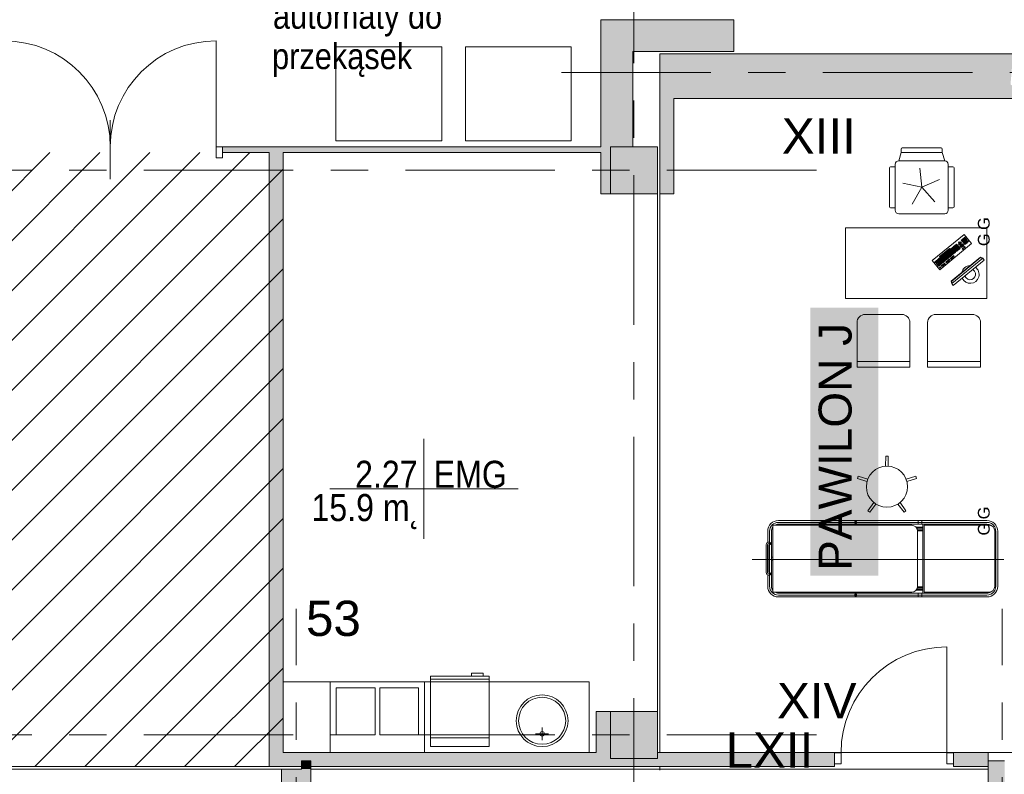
# Model space of a CAD drawing. Header units: centimetres. Extents: x -2574 to 3083, y -1 to 3760.
# Tile 31 of 58: x 665 to 1502, y 375 to 1016. Entities that reach past the tile are written whole.
import ezdxf

# ---------------------------------------------------------------- set-up
doc = ezdxf.new("R2010")
doc.units = ezdxf.units.CM
doc.linetypes.add('Oś', pattern=[222.25, 127, -31.75, 31.75, -31.75])
for name, color, linetype, lineweight in [('A-ANNO-NOTE', 131, 'Continuous', 13), ('A-AREA', 32, 'Continuous', 13), ('A-AREA-IDEN', 2, 'Continuous', 13), ('A-DETL-GENF', 92, 'Continuous', 9), ('A-DETL-MEDM', 33, 'Continuous', 13), ('A-DOOR', 31, 'Continuous', 13), ('A-FLOR', 192, 'Continuous', 13), ('A-WALL', 113, 'Continuous', 13), ('G-ANNO-TEXT', 231, 'Continuous', 13), ('I-FURN', 30, 'Continuous', 9), ('P-SANR-FIXT', 6, 'Continuous', 13), ('Q-SPCQ', 91, 'Continuous', 9), ('S-GRID', 1, 'Continuous', 13), ('S-GRID-IDEN', 1, 'Continuous', 13)]:
    doc.layers.add(name, color=color, linetype=linetype, lineweight=lineweight)
doc.layers.add('A-WALL-PATT', color=111, linetype='Continuous', lineweight=13, plot=False)
doc.layers.add('S-COLS', color=52, linetype='Continuous', lineweight=13, plot=False)
doc.styles.add('Arial_1', font='arial.ttf', dxfattribs={"height": 10})
doc.styles.add('Arial_4', font='arial.ttf', dxfattribs={"height": 30})
doc.styles.add('Arial_5', font='arial.ttf', dxfattribs={"width": 0.85, "height": 22})
doc.styles.add('Arial_7', font='arial.ttf', dxfattribs={"width": 0.85, "height": 23})
doc.styles.add('Arial_8', font='arial.ttf', dxfattribs={"height": 28})

msp = doc.modelspace()

# ---------------------------------------------------------------- hatches: boundary and pattern name
at = {"layer": 'A-WALL-PATT', "lineweight": 9}
for points in [[(904.88, 379.33), (912.88, 379.33), (912.88, 386.33), (904.88, 386.33)], [(912.38, 311.83), (912.88, 311.83), (912.88, 379.33), (887.88, 379.33), (887.88, 311.83), (902.83, 311.83)]]:
    msp.add_hatch(color=251, dxfattribs=at).paths.add_polyline_path(points, flags=0)
at = {"layer": 'S-COLS', "lineweight": 9}
msp.add_hatch(color=251, dxfattribs=at).paths.add_polyline_path([(1167.38, 388.33), (1207.38, 388.33), (1207.38, 428.33), (1167.38, 428.33), (1167.38, 396.42)], flags=0)

# ---------------------------------------------------------------- linework, layer by layer
at = {"layer": 'A-AREA', "color": 251, "lineweight": 9}
for p, q in [((1209.38, 868.33), (1209.38, 393.33)), ((1357.88, 393.33), (1458.88, 393.33)), ((1488.38, 393.33), (1511.38, 393.33)), ((1209.38, 381.33), (1209.38, 378.33))]:
    msp.add_line(p, q, dxfattribs=at)
at = {"layer": 'A-AREA-IDEN', "color": 251, "lineweight": 9}
for p, q in [((1008.93, 659.98), (1008.93, 617.48)), ((1018.69, 617.48), (928.93, 617.48)), ((928.93, 617.48), (1088.93, 617.48)), ((1008.93, 617.48), (1008.93, 574.98))]:
    msp.add_line(p, q, dxfattribs=at)
at = {"layer": 'A-DETL-GENF', "color": 251, "lineweight": 9}
for p, q in [((837.88, 908.33), (832.38, 908.33)), ((832.38, 908.33), (832.38, 903.33)), ((837.88, 903.33), (837.88, 908.33)), ((832.38, 903.33), (832.38, 898.78)), ((832.38, 898.78), (837.88, 898.78)), ((837.88, 898.78), (837.88, 903.33)), ((1357.88, 393.18), (1357.88, 383.63)), ((1363.38, 393.18), (1357.88, 393.18)), ((1363.38, 383.63), (1363.38, 393.18)), ((1458.88, 393.18), (1453.38, 393.18)), ((1453.38, 393.18), (1453.38, 383.63)), ((1458.88, 383.63), (1458.88, 393.18)), ((1357.88, 383.63), (1363.38, 383.63)), ((1453.38, 383.63), (1458.88, 383.63))]:
    msp.add_line(p, q, dxfattribs=at)
at = {"layer": 'A-DETL-GENF', "color": 251, "linetype": 'Continuous', "lineweight": 9}
for p, q in [((607.38, 819.51), (691.19, 903.33)), ((607.38, 777.08), (733.62, 903.33)), ((607.38, 734.66), (776.05, 903.33)), ((607.38, 692.23), (818.47, 903.33)), ((607.38, 649.8), (860.9, 903.33)), ((381.33, 381.33), (889.38, 889.38)), ((423.75, 381.33), (889.38, 846.95)), ((466.18, 381.33), (889.38, 804.52)), ((508.6, 381.33), (889.38, 762.1)), ((551.03, 381.33), (889.38, 719.67)), ((593.46, 381.33), (889.38, 677.24)), ((635.88, 381.33), (889.38, 634.82)), ((678.31, 381.33), (889.38, 592.39)), ((720.74, 381.33), (889.38, 549.97)), ((763.16, 381.33), (889.38, 507.54)), ((805.59, 381.33), (889.38, 465.11)), ((848.02, 381.33), (889.38, 422.69))]:
    msp.add_line(p, q, dxfattribs=at)
at = {"layer": 'A-DETL-MEDM', "color": 251, "lineweight": 9}
for p, q in [((832.38, 903.33), (832.38, 908.33)), ((832.38, 908.33), (837.88, 908.33)), ((837.88, 908.33), (837.88, 903.33)), ((832.38, 898.78), (832.38, 903.33)), ((837.88, 898.78), (832.38, 898.78)), ((837.88, 903.33), (837.88, 898.78)), ((1363.38, 393.18), (1357.88, 393.18)), ((1357.88, 393.18), (1357.88, 383.63)), ((1363.38, 383.63), (1363.38, 393.18)), ((1453.38, 383.63), (1453.38, 393.18)), ((1453.38, 393.18), (1458.88, 393.18)), ((1458.88, 393.18), (1458.88, 383.63)), ((1357.88, 383.63), (1363.38, 383.63)), ((1458.88, 383.63), (1453.38, 383.63))]:
    msp.add_line(p, q, dxfattribs=at)
at = {"layer": 'A-DOOR', "color": 251, "lineweight": 9}
for p, q in [((832.38, 908.33), (832.38, 998.33)), ((742.38, 930.83), (742.38, 903.33)), ((742.38, 903.33), (742.38, 880.83)), ((1453.38, 393.18), (1453.38, 483.18))]:
    msp.add_line(p, q, dxfattribs=at)
for centre, start, end in [((652.38, 908.33), 0, 90), ((832.38, 908.33), 90, 180), ((1453.38, 393.18), 90, 180)]:
    msp.add_arc(centre, 90, start, end, dxfattribs=at)
at = {"layer": 'A-FLOR', "color": 251, "lineweight": 9}
for p, q in [((1207.38, 428.33), (1207.38, 868.33)), ((-1183.12, 381.33), (877.38, 381.33)), ((887.88, 379.33), (238.38, 379.33)), ((1488.38, 379.33), (912.88, 379.33))]:
    msp.add_line(p, q, dxfattribs=at)
at = {"layer": 'A-WALL', "color": 251, "lineweight": 9}
for p, q in [((1159.38, 1016.33), (1159.38, 908.33)), ((1272.38, 1016.33), (1159.38, 1016.33)), ((1272.38, 989.33), (1272.38, 1016.33)), ((1186.38, 908.33), (1186.38, 989.33)), ((1186.38, 989.33), (1272.38, 989.33)), ((1509.61, 987.33), (1209.38, 987.33)), ((1209.38, 987.33), (1209.38, 949.33)), ((1209.38, 949.33), (1209.38, 868.33)), ((1221.38, 949.33), (1511.38, 949.33)), ((1221.38, 868.33), (1221.38, 949.33)), ((1159.38, 908.33), (837.88, 908.33)), ((837.88, 903.33), (877.38, 903.33)), ((877.38, 903.33), (877.38, 381.33)), ((889.38, 393.33), (889.38, 903.33)), ((889.38, 903.33), (1159.38, 903.33)), ((1159.38, 903.33), (1159.38, 868.33)), ((1159.38, 868.33), (1167.38, 868.33)), ((1209.38, 868.33), (1221.38, 868.33)), ((1155.38, 428.33), (1155.38, 393.33)), ((1167.38, 428.33), (1155.38, 428.33)), ((1155.38, 393.33), (889.38, 393.33)), ((1357.88, 393.33), (1207.38, 393.33)), ((1357.88, 393.18), (1357.88, 393.33)), ((1488.38, 393.33), (1458.88, 393.33)), ((1458.88, 393.33), (1458.88, 393.18)), ((1488.38, 381.33), (1488.38, 393.33)), ((912.88, 386.33), (904.88, 386.33)), ((904.88, 386.33), (904.88, 379.33)), ((912.88, 379.33), (912.88, 386.33)), ((1502.38, 386.33), (1488.38, 386.33)), ((1488.38, 386.33), (1488.38, 311.83)), ((877.38, 381.33), (1357.88, 381.33)), ((904.88, 379.33), (887.88, 379.33)), ((887.88, 379.33), (887.88, 311.83)), ((912.88, 311.83), (912.88, 379.33)), ((1357.88, 381.33), (1357.88, 383.63)), ((1458.88, 383.63), (1458.88, 381.33)), ((1458.88, 381.33), (1488.38, 381.33))]:
    msp.add_line(p, q, dxfattribs=at)
at = {"layer": 'A-WALL-PATT', "color": 251, "linetype": 'Continuous', "lineweight": 9, "extrusion": (0, 0, -1)}
for points in [[(-1272.38, 989.33), (-1159.38, 1016.33), (-1159.38, 989.33)], [(-1159.38, 1016.33), (-1272.38, 989.33), (-1272.38, 1016.33)], [(-1159.38, 989.33), (-1167.38, 908.33), (-1186.38, 989.33)], [(-1167.38, 908.33), (-1159.38, 989.33), (-1159.38, 868.33)], [(-1186.38, 989.33), (-1167.38, 908.33), (-1186.38, 908.33)], [(-1523.88, 949.33), (-1209.38, 987.33), (-1209.38, 949.33)], [(-1209.38, 987.33), (-1523.88, 949.33), (-1507.38, 961.33)], [(-1509.61, 987.33), (-1209.38, 987.33), (-1507.38, 961.33)], [(-1209.38, 868.33), (-1221.38, 949.33), (-1209.38, 949.33)], [(-1221.38, 949.33), (-1209.38, 868.33), (-1221.38, 868.33)], [(-1159.38, 903.33), (-837.88, 908.33), (-837.88, 903.33)], [(-837.88, 908.33), (-1159.38, 903.33), (-1159.38, 908.33)], [(-1167.38, 868.33), (-1167.38, 908.33), (-1159.38, 868.33)], [(-889.38, 381.33), (-877.38, 903.33), (-877.38, 381.33)], [(-877.38, 903.33), (-889.38, 381.33), (-889.38, 903.33)], [(-1155.38, 393.33), (-1167.38, 428.33), (-1155.38, 428.33)], [(-1167.38, 428.33), (-1155.38, 393.33), (-1167.38, 393.33)], [(-1261.63, 381.33), (-889.38, 393.33), (-889.38, 381.33)], [(-889.38, 393.33), (-1261.63, 381.33), (-1167.38, 388.33)], [(-889.38, 393.33), (-1167.38, 388.33), (-1167.38, 393.33)], [(-1207.38, 388.33), (-1261.63, 381.33), (-1207.38, 393.33)], [(-1207.38, 393.33), (-1261.63, 381.33), (-1357.88, 393.33)], [(-1357.88, 393.33), (-1261.63, 381.33), (-1357.88, 381.33)], [(-1458.88, 383.63), (-1488.38, 381.33), (-1458.88, 393.33)], [(-1458.88, 393.33), (-1488.38, 381.33), (-1488.38, 393.33)], [(-1167.38, 388.33), (-1261.63, 381.33), (-1207.38, 388.33)], [(-1488.38, 311.83), (-1502.38, 386.33), (-1488.38, 386.33)], [(-1502.38, 386.33), (-1488.38, 311.83), (-1502.38, 311.83)], [(-1488.38, 381.33), (-1458.88, 383.63), (-1458.88, 381.33)]]:
    msp.add_solid(points, dxfattribs=at)
at = {"layer": 'G-ANNO-TEXT', "color": 251, "lineweight": 9}
msp.add_solid([(1337.3, 543.81), (1337.3, 771.63), (1395, 543.81), (1395, 771.63)], dxfattribs=at)
at = {"layer": 'I-FURN', "color": 253, "lineweight": 9}
for p, q in [((1414.43, 903.33), (1414.43, 906.33)), ((1448.43, 907.33), (1415.43, 907.33)), ((1449.43, 906.33), (1449.43, 903.33)), ((1412.43, 896.33), (1414.43, 903.33)), ((1451.43, 896.33), (1412.43, 896.33)), ((1449.43, 903.33), (1414.43, 903.33)), ((1449.43, 903.33), (1451.43, 896.33)), ((1404.43, 890.33), (1404.43, 857.33)), ((1409.43, 891.33), (1405.43, 891.33)), ((1409.43, 893.33), (1409.43, 854.33)), ((1431.93, 873.83), (1430.21, 890.24)), ((1454.43, 854.33), (1454.43, 893.33)), ((1454.43, 891.33), (1458.43, 891.33)), ((1459.43, 857.33), (1459.43, 890.33)), ((1447.01, 880.54), (1431.93, 873.83)), ((1415.8, 877.26), (1431.93, 873.83)), ((1431.93, 873.83), (1423.68, 859.54)), ((1431.93, 873.83), (1442.98, 861.56)), ((1409.43, 856.33), (1405.43, 856.33)), ((1454.43, 856.33), (1458.43, 856.33)), ((1412.43, 851.33), (1451.43, 851.33)), ((1367.2, 839.33), (1487.2, 839.33)), ((1367.2, 779.33), (1367.2, 839.33)), ((1487.2, 839.33), (1487.2, 779.33)), ((1440.92, 811.48), (1467.95, 833.71)), ((1466.18, 829.41), (1465.56, 828.9)), ((1465.56, 828.9), (1466.07, 828.28)), ((1466.07, 828.28), (1466.69, 828.79)), ((1466.69, 828.79), (1466.18, 829.41)), ((1466.82, 828.63), (1466.2, 828.12)), ((1466.95, 830.04), (1466.34, 829.53)), ((1466.34, 829.53), (1466.84, 828.91)), ((1467.32, 828.01), (1466.82, 828.63)), ((1466.84, 828.91), (1467.46, 829.42)), ((1467.46, 829.42), (1466.95, 830.04)), ((1467.59, 829.27), (1466.97, 828.76)), ((1466.97, 828.76), (1467.48, 828.14)), ((1467.73, 830.68), (1467.11, 830.17)), ((1467.11, 830.17), (1467.62, 829.55)), ((1467.48, 828.14), (1468.1, 828.65)), ((1468.1, 828.65), (1467.59, 829.27)), ((1468.22, 828.5), (1467.61, 827.99)), ((1467.62, 829.55), (1468.23, 830.06)), ((1468.23, 830.06), (1467.73, 830.68)), ((1468.36, 829.9), (1467.74, 829.4)), ((1467.74, 829.4), (1468.25, 828.78)), ((1468.5, 831.31), (1467.88, 830.8)), ((1467.88, 830.8), (1468.39, 830.18)), ((1467.95, 833.71), (1474.3, 825.98)), ((1468.73, 827.88), (1468.22, 828.5)), ((1468.25, 828.78), (1468.87, 829.29)), ((1468.87, 829.29), (1468.36, 829.9)), ((1469, 829.13), (1468.38, 828.62)), ((1468.38, 828.62), (1468.89, 828)), ((1468.39, 830.18), (1469.01, 830.69)), ((1469.01, 830.69), (1468.5, 831.31)), ((1469.13, 830.54), (1468.52, 830.03)), ((1468.52, 830.03), (1469.02, 829.41)), ((1468.89, 828), (1469.5, 828.51)), ((1469.5, 828.51), (1469, 829.13)), ((1469.63, 828.36), (1469.01, 827.85)), ((1469.02, 829.41), (1469.64, 829.92)), ((1469.64, 829.92), (1469.13, 830.54)), ((1469.77, 829.77), (1469.15, 829.26)), ((1469.15, 829.26), (1469.66, 828.64)), ((1470.14, 827.74), (1469.63, 828.36)), ((1469.66, 828.64), (1470.28, 829.15)), ((1470.28, 829.15), (1469.77, 829.77)), ((1470.4, 828.99), (1469.79, 828.49)), ((1469.79, 828.49), (1470.29, 827.87)), ((1470.29, 827.87), (1470.91, 828.38)), ((1470.91, 828.38), (1470.4, 828.99)), ((1447.16, 815.06), (1455.5, 821.92)), ((1474.3, 825.98), (1447.27, 803.75)), ((1456.01, 821.3), (1447.67, 814.44)), ((1455.37, 820.51), (1454.75, 820.01)), ((1454.75, 820.01), (1455.26, 819.39)), ((1455.88, 819.9), (1455.37, 820.51)), ((1455.5, 821.92), (1456.01, 821.3)), ((1456.14, 821.15), (1455.52, 820.64)), ((1455.52, 820.64), (1456.03, 820.02)), ((1456.03, 820.02), (1456.65, 820.53)), ((1456.65, 820.53), (1456.14, 821.15)), ((1456.77, 820.38), (1456.16, 819.87)), ((1456.91, 821.78), (1456.29, 821.28)), ((1456.29, 821.28), (1456.8, 820.66)), ((1457.28, 819.76), (1456.77, 820.38)), ((1456.8, 820.66), (1457.42, 821.17)), ((1457.42, 821.17), (1456.91, 821.78)), ((1457.55, 821.01), (1456.93, 820.5)), ((1456.93, 820.5), (1457.44, 819.89)), ((1457.68, 822.42), (1457.07, 821.91)), ((1457.07, 821.91), (1457.57, 821.29)), ((1457.44, 819.89), (1458.06, 820.39)), ((1458.06, 820.39), (1457.55, 821.01)), ((1458.18, 820.24), (1457.56, 819.73)), ((1457.57, 821.29), (1458.19, 821.8)), ((1458.19, 821.8), (1457.68, 822.42)), ((1458.32, 821.65), (1457.7, 821.14)), ((1457.7, 821.14), (1458.21, 820.52)), ((1458.46, 823.05), (1457.84, 822.55)), ((1457.84, 822.55), (1458.35, 821.93)), ((1458.69, 819.62), (1458.18, 820.24)), ((1458.21, 820.52), (1458.83, 821.03)), ((1458.83, 821.03), (1458.32, 821.65)), ((1458.95, 820.87), (1458.34, 820.37)), ((1458.34, 820.37), (1458.85, 819.75)), ((1458.35, 821.93), (1458.97, 822.44)), ((1458.97, 822.44), (1458.46, 823.05)), ((1459.09, 822.28), (1458.47, 821.77)), ((1458.47, 821.77), (1458.98, 821.16)), ((1459.23, 823.69), (1458.61, 823.18)), ((1458.61, 823.18), (1459.12, 822.56)), ((1458.85, 819.75), (1459.46, 820.26)), ((1459.46, 820.26), (1458.95, 820.87)), ((1459.59, 820.1), (1458.97, 819.59)), ((1458.98, 821.16), (1459.6, 821.66)), ((1459.6, 821.66), (1459.09, 822.28)), ((1459.73, 821.51), (1459.11, 821)), ((1459.11, 821), (1459.62, 820.38)), ((1459.12, 822.56), (1459.74, 823.07)), ((1459.74, 823.07), (1459.23, 823.69)), ((1459.86, 822.92), (1459.25, 822.41)), ((1459.25, 822.41), (1459.75, 821.79)), ((1460, 824.32), (1459.38, 823.82)), ((1459.38, 823.82), (1459.89, 823.2)), ((1460.1, 819.48), (1459.59, 820.1)), ((1459.62, 820.38), (1460.24, 820.89)), ((1460.24, 820.89), (1459.73, 821.51)), ((1460.36, 820.74), (1459.74, 820.23)), ((1459.74, 820.23), (1460.25, 819.61)), ((1459.75, 821.79), (1460.37, 822.3)), ((1460.37, 822.3), (1459.86, 822.92)), ((1460.5, 822.14), (1459.88, 821.64)), ((1459.88, 821.64), (1460.39, 821.02)), ((1459.89, 823.2), (1460.51, 823.71)), ((1460.51, 823.71), (1460, 824.32)), ((1460.64, 823.55), (1460.02, 823.04)), ((1460.02, 823.04), (1460.53, 822.43)), ((1461.55, 825.59), (1460.16, 824.45)), ((1460.16, 824.45), (1460.66, 823.83)), ((1460.25, 819.61), (1460.87, 820.12)), ((1460.87, 820.12), (1460.36, 820.74)), ((1461, 819.96), (1460.38, 819.46)), ((1460.39, 821.02), (1461.01, 821.53)), ((1461.01, 821.53), (1460.5, 822.14)), ((1461.13, 821.37), (1460.52, 820.86)), ((1460.52, 820.86), (1461.02, 820.25)), ((1460.53, 822.43), (1461.15, 822.93)), ((1461.15, 822.93), (1460.64, 823.55)), ((1461.27, 822.78), (1460.65, 822.27)), ((1460.65, 822.27), (1461.16, 821.65)), ((1460.66, 823.83), (1462.05, 824.98)), ((1462.18, 824.82), (1460.79, 823.68)), ((1460.79, 823.68), (1461.3, 823.06)), ((1461.51, 819.35), (1461, 819.96)), ((1461.02, 820.25), (1461.64, 820.75)), ((1461.64, 820.75), (1461.13, 821.37)), ((1461.77, 820.6), (1461.15, 820.09)), ((1461.15, 820.09), (1461.66, 819.47)), ((1461.16, 821.65), (1461.78, 822.16)), ((1461.78, 822.16), (1461.27, 822.78)), ((1461.91, 822.01), (1461.29, 821.5)), ((1461.29, 821.5), (1461.8, 820.88)), ((1461.3, 823.06), (1462.69, 824.2)), ((1462.82, 824.05), (1461.43, 822.91)), ((1461.43, 822.91), (1461.93, 822.29)), ((1462.05, 824.98), (1461.55, 825.59)), ((1461.66, 819.47), (1462.28, 819.98)), ((1462.28, 819.98), (1461.77, 820.6)), ((1461.8, 820.88), (1462.42, 821.39)), ((1462.42, 821.39), (1461.91, 822.01)), ((1462.54, 821.23), (1461.92, 820.73)), ((1461.92, 820.73), (1462.43, 820.11)), ((1461.93, 822.29), (1463.32, 823.43)), ((1462.68, 822.64), (1462.06, 822.13)), ((1462.06, 822.13), (1462.57, 821.52)), ((1462.69, 824.2), (1462.18, 824.82)), ((1462.43, 820.11), (1463.05, 820.62)), ((1463.05, 820.62), (1462.54, 821.23)), ((1462.57, 821.52), (1463.19, 822.02)), ((1463.19, 822.02), (1462.68, 822.64)), ((1463.31, 821.87), (1462.7, 821.36)), ((1462.7, 821.36), (1463.2, 820.74)), ((1463.32, 823.43), (1462.82, 824.05)), ((1463.45, 823.28), (1462.83, 822.77)), ((1462.83, 822.77), (1463.34, 822.15)), ((1463.73, 826.09), (1463.11, 825.58)), ((1463.11, 825.58), (1463.62, 824.97)), ((1463.2, 820.74), (1463.82, 821.25)), ((1463.86, 827.5), (1463.25, 826.99)), ((1463.25, 826.99), (1463.75, 826.37)), ((1463.82, 821.25), (1463.31, 821.87)), ((1463.34, 822.15), (1463.96, 822.66)), ((1463.96, 822.66), (1463.45, 823.28)), ((1464.09, 822.5), (1463.47, 822)), ((1463.47, 822), (1463.98, 821.38)), ((1463.62, 824.97), (1464.23, 825.47)), ((1464.23, 825.47), (1463.73, 826.09)), ((1463.75, 826.37), (1464.37, 826.88)), ((1464.37, 826.88), (1463.86, 827.5)), ((1464.5, 826.73), (1463.88, 826.22)), ((1463.88, 826.22), (1464.39, 825.6)), ((1463.98, 821.38), (1464.6, 821.89)), ((1464.6, 821.89), (1464.09, 822.5)), ((1465, 824.55), (1464.38, 824.04)), ((1464.38, 824.04), (1464.89, 823.42)), ((1464.39, 825.6), (1465.01, 826.11)), ((1465.01, 826.11), (1464.5, 826.73)), ((1465.13, 825.96), (1464.52, 825.45)), ((1464.52, 825.45), (1465.02, 824.83)), ((1465.27, 827.36), (1464.65, 826.85)), ((1464.65, 826.85), (1465.16, 826.24)), ((1464.89, 823.42), (1465.5, 823.93)), ((1465.5, 823.93), (1465, 824.55)), ((1465.63, 823.78), (1465.01, 823.27)), ((1465.01, 823.27), (1465.52, 822.65)), ((1465.02, 824.83), (1465.64, 825.34)), ((1465.64, 825.34), (1465.13, 825.96)), ((1465.77, 825.18), (1465.15, 824.67)), ((1465.15, 824.67), (1465.66, 824.06)), ((1465.16, 826.24), (1465.78, 826.74)), ((1465.78, 826.74), (1465.27, 827.36)), ((1465.52, 822.65), (1466.14, 823.16)), ((1466.14, 823.16), (1465.63, 823.78)), ((1465.66, 824.06), (1466.28, 824.56)), ((1466.28, 824.56), (1465.77, 825.18)), ((1466.4, 824.41), (1465.79, 823.9)), ((1465.79, 823.9), (1466.29, 823.28)), ((1466.54, 825.82), (1465.92, 825.31)), ((1465.92, 825.31), (1466.43, 824.69)), ((1466.2, 828.12), (1466.71, 827.51)), ((1466.82, 822.17), (1466.21, 821.66)), ((1466.21, 821.66), (1466.72, 821.04)), ((1466.29, 823.28), (1466.91, 823.79)), ((1466.91, 823.79), (1466.4, 824.41)), ((1466.43, 824.69), (1467.05, 825.2)), ((1467.05, 825.2), (1466.54, 825.82)), ((1467.18, 825.05), (1466.56, 824.54)), ((1466.56, 824.54), (1467.07, 823.92)), ((1466.71, 827.51), (1467.32, 828.01)), ((1466.72, 821.04), (1467.33, 821.55)), ((1467.33, 821.55), (1466.82, 822.17)), ((1467.45, 827.86), (1466.83, 827.35)), ((1466.83, 827.35), (1467.34, 826.73)), ((1467.6, 822.8), (1466.98, 822.29)), ((1466.98, 822.29), (1467.49, 821.68)), ((1467.07, 823.92), (1467.68, 824.43)), ((1467.68, 824.43), (1467.18, 825.05)), ((1467.34, 826.73), (1467.96, 827.24)), ((1467.96, 827.24), (1467.45, 827.86)), ((1468.09, 827.09), (1467.47, 826.58)), ((1467.47, 826.58), (1467.98, 825.96)), ((1467.49, 821.68), (1468.11, 822.18)), ((1468.11, 822.18), (1467.6, 822.8)), ((1467.61, 827.99), (1468.11, 827.37)), ((1468.37, 823.44), (1467.75, 822.93)), ((1467.75, 822.93), (1468.26, 822.31)), ((1467.98, 825.96), (1468.59, 826.47)), ((1468.59, 826.47), (1468.09, 827.09)), ((1468.72, 826.32), (1468.1, 825.81)), ((1468.1, 825.81), (1468.61, 825.19)), ((1468.11, 827.37), (1468.73, 827.88)), ((1468.86, 827.72), (1468.24, 827.22)), ((1468.24, 827.22), (1468.75, 826.6)), ((1468.26, 822.31), (1468.88, 822.82)), ((1468.88, 822.82), (1468.37, 823.44)), ((1468.61, 825.19), (1469.23, 825.7)), ((1469.23, 825.7), (1468.72, 826.32)), ((1468.75, 826.6), (1469.37, 827.11)), ((1469.37, 827.11), (1468.86, 827.72)), ((1469.49, 826.95), (1468.88, 826.44)), ((1468.88, 826.44), (1469.38, 825.82)), ((1469.01, 827.85), (1469.52, 827.23)), ((1469.38, 825.82), (1470, 826.33)), ((1470, 826.33), (1469.49, 826.95)), ((1469.52, 827.23), (1470.14, 827.74)), ((1470.27, 827.59), (1469.65, 827.08)), ((1469.65, 827.08), (1470.16, 826.46)), ((1470.16, 826.46), (1470.77, 826.97)), ((1470.77, 826.97), (1470.27, 827.59)), ((1471.04, 828.22), (1470.42, 827.71)), ((1470.42, 827.71), (1470.93, 827.1)), ((1470.93, 827.1), (1471.55, 827.6)), ((1471.55, 827.6), (1471.04, 828.22)), ((1444.55, 811.62), (1443.16, 810.48)), ((1445.06, 811), (1444.55, 811.62)), ((1445.33, 812.26), (1444.71, 811.75)), ((1444.71, 811.75), (1445.22, 811.13)), ((1445.22, 811.13), (1445.83, 811.64)), ((1445.83, 811.64), (1445.33, 812.26)), ((1446.1, 812.89), (1445.48, 812.38)), ((1445.48, 812.38), (1445.99, 811.77)), ((1445.99, 811.77), (1446.61, 812.27)), ((1446.61, 812.27), (1446.1, 812.89)), ((1446.73, 812.12), (1446.12, 811.61)), ((1446.12, 811.61), (1446.62, 810.99)), ((1446.87, 813.53), (1446.25, 813.02)), ((1446.25, 813.02), (1446.76, 812.4)), ((1447.24, 811.5), (1446.73, 812.12)), ((1446.76, 812.4), (1447.38, 812.91)), ((1447.38, 812.91), (1446.87, 813.53)), ((1447.51, 812.75), (1446.89, 812.25)), ((1446.89, 812.25), (1447.4, 811.63)), ((1447.64, 814.16), (1447.03, 813.65)), ((1447.03, 813.65), (1447.53, 813.04)), ((1447.67, 814.44), (1447.16, 815.06)), ((1447.4, 811.63), (1448.01, 812.14)), ((1448.01, 812.14), (1447.51, 812.75)), ((1448.14, 811.98), (1447.52, 811.47)), ((1447.53, 813.04), (1448.15, 813.54)), ((1448.15, 813.54), (1447.64, 814.16)), ((1448.28, 813.39), (1447.66, 812.88)), ((1447.66, 812.88), (1448.17, 812.26)), ((1448.42, 814.8), (1447.8, 814.29)), ((1447.8, 814.29), (1448.31, 813.67)), ((1448.65, 811.36), (1448.14, 811.98)), ((1448.17, 812.26), (1448.79, 812.77)), ((1448.79, 812.77), (1448.28, 813.39)), ((1448.91, 812.62), (1448.3, 812.11)), ((1448.3, 812.11), (1448.8, 811.49)), ((1448.31, 813.67), (1448.92, 814.18)), ((1448.92, 814.18), (1448.42, 814.8)), ((1449.05, 814.02), (1448.43, 813.52)), ((1448.43, 813.52), (1448.94, 812.9)), ((1449.19, 815.43), (1448.57, 814.92)), ((1448.57, 814.92), (1449.08, 814.31)), ((1448.8, 811.49), (1449.42, 812)), ((1449.42, 812), (1448.91, 812.62)), ((1449.55, 811.84), (1448.93, 811.34)), ((1448.94, 812.9), (1449.56, 813.41)), ((1449.56, 813.41), (1449.05, 814.02)), ((1449.69, 813.25), (1449.07, 812.74)), ((1449.07, 812.74), (1449.58, 812.13)), ((1449.08, 814.31), (1449.7, 814.81)), ((1449.7, 814.81), (1449.19, 815.43)), ((1449.82, 814.66), (1449.21, 814.15)), ((1449.21, 814.15), (1449.71, 813.53)), ((1449.34, 815.56), (1449.96, 816.07)), ((1449.85, 814.94), (1449.34, 815.56)), ((1450.06, 811.23), (1449.55, 811.84)), ((1449.58, 812.13), (1450.19, 812.63)), ((1450.19, 812.63), (1449.69, 813.25)), ((1450.32, 812.48), (1449.7, 811.97)), ((1449.7, 811.97), (1450.21, 811.35)), ((1449.71, 813.53), (1450.33, 814.04)), ((1450.33, 814.04), (1449.82, 814.66)), ((1450.46, 813.89), (1449.84, 813.38)), ((1449.84, 813.38), (1450.35, 812.76)), ((1450.47, 815.45), (1449.85, 814.94)), ((1449.96, 816.07), (1450.47, 815.45)), ((1449.98, 814.79), (1450.6, 815.29)), ((1450.49, 814.17), (1449.98, 814.79)), ((1450.73, 816.7), (1450.12, 816.19)), ((1450.12, 816.19), (1450.62, 815.58)), ((1450.21, 811.35), (1450.83, 811.86)), ((1450.83, 811.86), (1450.32, 812.48)), ((1450.96, 811.71), (1450.34, 811.2)), ((1450.35, 812.76), (1450.97, 813.27)), ((1450.97, 813.27), (1450.46, 813.89)), ((1451.09, 813.11), (1450.48, 812.61)), ((1450.48, 812.61), (1450.98, 811.99)), ((1451.1, 814.68), (1450.49, 814.17)), ((1450.6, 815.29), (1451.1, 814.68)), ((1450.61, 814.01), (1451.23, 814.52)), ((1451.12, 813.4), (1450.61, 814.01)), ((1450.62, 815.58), (1451.24, 816.08)), ((1451.24, 816.08), (1450.73, 816.7)), ((1451.37, 815.93), (1450.75, 815.42)), ((1450.75, 815.42), (1451.26, 814.8)), ((1451.51, 817.34), (1450.89, 816.83)), ((1450.89, 816.83), (1451.4, 816.21)), ((1451.46, 811.09), (1450.96, 811.71)), ((1450.98, 811.99), (1451.6, 812.5)), ((1451.6, 812.5), (1451.09, 813.11)), ((1451.73, 812.34), (1451.11, 811.83)), ((1451.11, 811.83), (1451.62, 811.22)), ((1451.74, 813.9), (1451.12, 813.4)), ((1451.23, 814.52), (1451.74, 813.9)), ((1451.25, 813.24), (1451.87, 813.75)), ((1451.76, 812.62), (1451.25, 813.24)), ((1451.26, 814.8), (1451.88, 815.31)), ((1451.88, 815.31), (1451.37, 815.93)), ((1452, 815.16), (1451.39, 814.65)), ((1451.39, 814.65), (1451.89, 814.03)), ((1451.4, 816.21), (1452.01, 816.72)), ((1452.65, 815.95), (1451.51, 817.34)), ((1452.14, 816.57), (1451.52, 816.06)), ((1451.52, 816.06), (1452.03, 815.44)), ((1451.62, 811.22), (1452.24, 811.72)), ((1452.28, 817.97), (1451.66, 817.46)), ((1451.66, 817.46), (1452.17, 816.85)), ((1452.24, 811.72), (1451.73, 812.34)), ((1452.37, 813.13), (1451.76, 812.62)), ((1451.87, 813.75), (1452.37, 813.13)), ((1451.88, 812.47), (1452.5, 812.98)), ((1452.39, 811.85), (1451.88, 812.47)), ((1451.89, 814.03), (1452.51, 814.54)), ((1452.51, 814.54), (1452, 815.16)), ((1452.64, 814.39), (1452.02, 813.88)), ((1452.02, 813.88), (1452.53, 813.26)), ((1452.03, 815.44), (1452.65, 815.95)), ((1452.78, 815.79), (1452.16, 815.28)), ((1452.16, 815.28), (1452.67, 814.67)), ((1452.17, 816.85), (1452.79, 817.35)), ((1452.79, 817.35), (1452.28, 817.97)), ((1452.91, 817.2), (1452.3, 816.69)), ((1452.3, 816.69), (1452.8, 816.07)), ((1453.01, 812.36), (1452.39, 811.85)), ((1453.05, 818.61), (1452.43, 818.1)), ((1452.43, 818.1), (1452.94, 817.48)), ((1452.5, 812.98), (1453.01, 812.36)), ((1452.53, 813.26), (1453.15, 813.77)), ((1453.15, 813.77), (1452.64, 814.39)), ((1453.27, 813.61), (1452.66, 813.1)), ((1452.66, 813.1), (1453.16, 812.49)), ((1452.67, 814.67), (1453.28, 815.17)), ((1453.28, 815.17), (1452.78, 815.79)), ((1453.41, 815.02), (1452.79, 814.51)), ((1452.79, 814.51), (1453.3, 813.89)), ((1452.8, 816.07), (1453.42, 816.58)), ((1453.42, 816.58), (1452.91, 817.2)), ((1453.55, 816.43), (1452.93, 815.92)), ((1452.93, 815.92), (1453.44, 815.3)), ((1452.94, 817.48), (1453.56, 817.99)), ((1453.56, 817.99), (1453.05, 818.61)), ((1453.69, 817.84), (1453.07, 817.33)), ((1453.07, 817.33), (1453.58, 816.71)), ((1453.16, 812.49), (1453.78, 812.99)), ((1453.82, 819.24), (1453.2, 818.73)), ((1453.2, 818.73), (1453.71, 818.12)), ((1453.78, 812.99), (1453.27, 813.61)), ((1453.3, 813.89), (1453.92, 814.4)), ((1453.92, 814.4), (1453.41, 815.02)), ((1454.05, 814.25), (1453.43, 813.74)), ((1453.43, 813.74), (1453.94, 813.12)), ((1453.44, 815.3), (1454.06, 815.81)), ((1454.06, 815.81), (1453.55, 816.43)), ((1454.18, 815.66), (1453.57, 815.15)), ((1453.57, 815.15), (1454.07, 814.53)), ((1453.58, 816.71), (1454.19, 817.22)), ((1454.19, 817.22), (1453.69, 817.84)), ((1454.32, 817.06), (1453.7, 816.55)), ((1453.7, 816.55), (1454.21, 815.94)), ((1453.71, 818.12), (1454.33, 818.63)), ((1454.33, 818.63), (1453.82, 819.24)), ((1454.46, 818.47), (1453.84, 817.96)), ((1453.84, 817.96), (1454.35, 817.34)), ((1454.47, 812), (1453.85, 811.5)), ((1453.94, 813.12), (1454.55, 813.63)), ((1454.59, 819.88), (1453.98, 819.37)), ((1453.98, 819.37), (1454.49, 818.75)), ((1454.55, 813.63), (1454.05, 814.25)), ((1454.07, 814.53), (1454.69, 815.04)), ((1454.69, 815.04), (1454.18, 815.66)), ((1454.82, 814.88), (1454.2, 814.37)), ((1454.2, 814.37), (1454.71, 813.76)), ((1454.21, 815.94), (1454.83, 816.45)), ((1454.83, 816.45), (1454.32, 817.06)), ((1454.96, 816.29), (1454.34, 815.78)), ((1454.34, 815.78), (1454.85, 815.16)), ((1454.35, 817.34), (1454.97, 817.85)), ((1454.97, 817.85), (1454.46, 818.47)), ((1455.09, 817.7), (1454.47, 817.19)), ((1454.47, 817.19), (1454.98, 816.57)), ((1454.97, 811.39), (1454.47, 812)), ((1454.49, 818.75), (1455.1, 819.26)), ((1455.1, 819.26), (1454.59, 819.88)), ((1455.23, 819.11), (1454.61, 818.6)), ((1454.61, 818.6), (1455.12, 817.98)), ((1455.24, 812.64), (1454.62, 812.13)), ((1454.62, 812.13), (1455.13, 811.51)), ((1454.71, 813.76), (1455.33, 814.27)), ((1455.33, 814.27), (1454.82, 814.88)), ((1454.85, 815.16), (1455.46, 815.67)), ((1455.46, 815.67), (1454.96, 816.29)), ((1455.59, 815.52), (1454.97, 815.01)), ((1454.97, 815.01), (1455.48, 814.39)), ((1454.98, 816.57), (1455.6, 817.08)), ((1455.6, 817.08), (1455.09, 817.7)), ((1455.73, 816.93), (1455.11, 816.42)), ((1455.11, 816.42), (1455.62, 815.8)), ((1455.12, 817.98), (1455.74, 818.49)), ((1455.13, 811.51), (1455.75, 812.02)), ((1455.74, 818.49), (1455.23, 819.11)), ((1455.75, 812.02), (1455.24, 812.64)), ((1455.87, 818.33), (1455.25, 817.83)), ((1455.25, 817.83), (1455.76, 817.21)), ((1455.26, 819.39), (1455.88, 819.9)), ((1456, 819.74), (1455.38, 819.23)), ((1455.38, 819.23), (1455.89, 818.61)), ((1455.48, 814.39), (1456.1, 814.9)), ((1456.1, 814.9), (1455.59, 815.52)), ((1455.62, 815.8), (1456.24, 816.31)), ((1456.24, 816.31), (1455.73, 816.93)), ((1456.36, 816.15), (1455.75, 815.65)), ((1455.75, 815.65), (1456.25, 815.03)), ((1455.76, 817.21), (1456.37, 817.72)), ((1456.37, 817.72), (1455.87, 818.33)), ((1456.5, 817.56), (1455.88, 817.05)), ((1455.88, 817.05), (1456.39, 816.43)), ((1455.89, 818.61), (1456.51, 819.12)), ((1456.51, 819.12), (1456, 819.74)), ((1456.64, 818.97), (1456.02, 818.46)), ((1456.02, 818.46), (1456.53, 817.84)), ((1456.16, 819.87), (1456.67, 819.25)), ((1456.78, 813.91), (1456.17, 813.4)), ((1456.17, 813.4), (1456.67, 812.78)), ((1456.25, 815.03), (1456.87, 815.54)), ((1456.87, 815.54), (1456.36, 816.15)), ((1456.39, 816.43), (1457.01, 816.94)), ((1457.01, 816.94), (1456.5, 817.56)), ((1457.14, 816.79), (1456.52, 816.28)), ((1456.52, 816.28), (1457.03, 815.66)), ((1456.53, 817.84), (1457.15, 818.35)), ((1457.15, 818.35), (1456.64, 818.97)), ((1457.27, 818.2), (1456.65, 817.69)), ((1456.65, 817.69), (1457.16, 817.07)), ((1456.67, 819.25), (1457.28, 819.76)), ((1456.67, 812.78), (1457.29, 813.29)), ((1457.29, 813.29), (1456.78, 813.91)), ((1457.41, 819.6), (1456.79, 819.1)), ((1456.79, 819.1), (1457.3, 818.48)), ((1457.56, 814.55), (1456.94, 814.04)), ((1456.94, 814.04), (1457.45, 813.42)), ((1456.98, 794.15), (1481.73, 814.5)), ((1457.03, 815.66), (1457.64, 816.17)), ((1457.64, 816.17), (1457.14, 816.79)), ((1457.16, 817.07), (1457.78, 817.58)), ((1457.78, 817.58), (1457.27, 818.2)), ((1457.91, 817.42), (1457.29, 816.92)), ((1457.29, 816.92), (1457.8, 816.3)), ((1457.3, 818.48), (1457.92, 818.99)), ((1457.92, 818.99), (1457.41, 819.6)), ((1457.42, 794), (1481.79, 814.04)), ((1458.05, 818.83), (1457.43, 818.32)), ((1457.43, 818.32), (1457.94, 817.71)), ((1457.45, 813.42), (1458.06, 813.93)), ((1457.49, 791.98), (1483.76, 813.58)), ((1457.56, 819.73), (1458.07, 819.11)), ((1458.06, 813.93), (1457.56, 814.55)), ((1458.33, 815.18), (1457.71, 814.67)), ((1457.71, 814.67), (1458.22, 814.05)), ((1457.8, 816.3), (1458.42, 816.81)), ((1458.42, 816.81), (1457.91, 817.42)), ((1457.94, 817.71), (1458.55, 818.21)), ((1458.55, 818.21), (1458.05, 818.83)), ((1458.68, 818.06), (1458.06, 817.55)), ((1458.06, 817.55), (1458.57, 816.93)), ((1458.07, 819.11), (1458.69, 819.62)), ((1458.82, 819.47), (1458.2, 818.96)), ((1458.2, 818.96), (1458.71, 818.34)), ((1458.22, 814.05), (1458.84, 814.56)), ((1458.84, 814.56), (1458.33, 815.18)), ((1459.1, 815.82), (1458.48, 815.31)), ((1458.48, 815.31), (1458.99, 814.69)), ((1458.57, 816.93), (1459.19, 817.44)), ((1459.19, 817.44), (1458.68, 818.06)), ((1458.71, 818.34), (1459.33, 818.85)), ((1485.03, 812.03), (1458.76, 790.44)), ((1459.33, 818.85), (1458.82, 819.47)), ((1459.45, 818.69), (1458.83, 818.19)), ((1458.83, 818.19), (1459.34, 817.57)), ((1458.97, 819.59), (1459.48, 818.98)), ((1458.99, 814.69), (1459.61, 815.2)), ((1459.61, 815.2), (1459.1, 815.82)), ((1459.34, 817.57), (1459.96, 818.08)), ((1459.96, 818.08), (1459.45, 818.69)), ((1459.48, 818.98), (1460.1, 819.48)), ((1460.23, 819.33), (1459.61, 818.82)), ((1459.61, 818.82), (1460.12, 818.2)), ((1460.12, 818.2), (1460.73, 818.71)), ((1460.73, 818.71), (1460.23, 819.33)), ((1460.38, 819.46), (1460.89, 818.84)), ((1460.89, 818.84), (1461.51, 819.35)), ((1481.73, 814.5), (1483.76, 813.58)), ((1481.79, 814.04), (1483.43, 813.31)), ((1483.76, 813.58), (1485.03, 812.03)), ((1447.27, 803.75), (1440.92, 811.48)), ((1443.16, 810.48), (1443.67, 809.86)), ((1443.67, 809.86), (1445.06, 811)), ((1445.19, 810.85), (1443.8, 809.71)), ((1443.8, 809.71), (1444.31, 809.09)), ((1444.31, 809.09), (1445.7, 810.23)), ((1445.82, 810.08), (1444.43, 808.93)), ((1444.43, 808.93), (1444.94, 808.32)), ((1444.94, 808.32), (1446.33, 809.46)), ((1445.69, 808.67), (1445.07, 808.16)), ((1445.07, 808.16), (1445.58, 807.54)), ((1445.7, 810.23), (1445.19, 810.85)), ((1445.96, 811.48), (1445.34, 810.98)), ((1445.34, 810.98), (1445.85, 810.36)), ((1445.58, 807.54), (1446.2, 808.05)), ((1446.2, 808.05), (1445.69, 808.67)), ((1446.32, 807.9), (1445.7, 807.39)), ((1445.7, 807.39), (1446.21, 806.77)), ((1446.33, 809.46), (1445.82, 810.08)), ((1446.46, 809.3), (1445.84, 808.8)), ((1445.84, 808.8), (1446.35, 808.18)), ((1445.85, 810.36), (1446.47, 810.87)), ((1446.47, 810.87), (1445.96, 811.48)), ((1446.6, 810.71), (1445.98, 810.2)), ((1445.98, 810.2), (1446.49, 809.59)), ((1446.21, 806.77), (1446.83, 807.28)), ((1446.83, 807.28), (1446.32, 807.9)), ((1446.35, 808.18), (1446.97, 808.69)), ((1446.97, 808.69), (1446.46, 809.3)), ((1447.09, 808.53), (1446.48, 808.02)), ((1446.48, 808.02), (1446.98, 807.41)), ((1446.49, 809.59), (1447.1, 810.09)), ((1447.1, 810.09), (1446.6, 810.71)), ((1447.23, 809.94), (1446.61, 809.43)), ((1446.61, 809.43), (1447.12, 808.81)), ((1446.62, 810.99), (1447.24, 811.5)), ((1447.37, 811.35), (1446.75, 810.84)), ((1446.75, 810.84), (1447.26, 810.22)), ((1447.52, 806.29), (1446.9, 805.78)), ((1446.9, 805.78), (1447.41, 805.16)), ((1446.98, 807.41), (1447.6, 807.91)), ((1447.6, 807.91), (1447.09, 808.53)), ((1447.12, 808.81), (1447.74, 809.32)), ((1447.74, 809.32), (1447.23, 809.94)), ((1447.87, 809.17), (1447.25, 808.66)), ((1447.25, 808.66), (1447.76, 808.04)), ((1447.26, 810.22), (1447.88, 810.73)), ((1447.88, 810.73), (1447.37, 811.35)), ((1448, 810.57), (1447.39, 810.07)), ((1447.39, 810.07), (1447.89, 809.45)), ((1447.41, 805.16), (1448.02, 805.67)), ((1447.52, 811.47), (1448.03, 810.86)), ((1448.02, 805.67), (1447.52, 806.29)), ((1447.76, 808.04), (1448.37, 808.55)), ((1448.37, 808.55), (1447.87, 809.17)), ((1447.89, 809.45), (1448.51, 809.96)), ((1448.51, 809.96), (1448, 810.57)), ((1448.64, 809.8), (1448.02, 809.29)), ((1448.02, 809.29), (1448.53, 808.68)), ((1448.03, 810.86), (1448.65, 811.36)), ((1448.78, 811.21), (1448.16, 810.7)), ((1448.16, 810.7), (1448.67, 810.08)), ((1449.06, 807.56), (1448.44, 807.05)), ((1448.44, 807.05), (1448.95, 806.43)), ((1448.53, 808.68), (1449.15, 809.18)), ((1449.15, 809.18), (1448.64, 809.8)), ((1448.67, 810.08), (1449.28, 810.59)), ((1449.28, 810.59), (1448.78, 811.21)), ((1449.41, 810.44), (1448.79, 809.93)), ((1448.79, 809.93), (1449.3, 809.31)), ((1448.93, 811.34), (1449.44, 810.72)), ((1448.95, 806.43), (1449.57, 806.94)), ((1449.57, 806.94), (1449.06, 807.56)), ((1449.83, 808.19), (1449.21, 807.69)), ((1449.21, 807.69), (1449.72, 807.07)), ((1449.3, 809.31), (1449.92, 809.82)), ((1449.92, 809.82), (1449.41, 810.44)), ((1449.44, 810.72), (1450.06, 811.23)), ((1450.18, 811.07), (1449.57, 810.56)), ((1449.57, 810.56), (1450.07, 809.95)), ((1449.72, 807.07), (1450.34, 807.58)), ((1450.34, 807.58), (1449.83, 808.19)), ((1450.6, 808.83), (1449.99, 808.32)), ((1449.99, 808.32), (1450.49, 807.7)), ((1450.07, 809.95), (1450.69, 810.45)), ((1450.69, 810.45), (1450.18, 811.07)), ((1450.34, 811.2), (1450.85, 810.58)), ((1450.49, 807.7), (1451.11, 808.21)), ((1451.11, 808.21), (1450.6, 808.83)), ((1451.38, 809.46), (1450.76, 808.96)), ((1450.76, 808.96), (1451.27, 808.34)), ((1450.85, 810.58), (1451.46, 811.09)), ((1451.27, 808.34), (1451.89, 808.85)), ((1451.89, 808.85), (1451.38, 809.46)), ((1452.92, 810.73), (1452.3, 810.23)), ((1452.3, 810.23), (1452.81, 809.61)), ((1452.81, 809.61), (1453.43, 810.12)), ((1453.43, 810.12), (1452.92, 810.73)), ((1453.08, 810.86), (1453.69, 811.37)), ((1453.58, 810.24), (1453.08, 810.86)), ((1454.2, 810.75), (1453.58, 810.24)), ((1453.69, 811.37), (1454.2, 810.75)), ((1453.85, 811.5), (1454.36, 810.88)), ((1454.36, 810.88), (1454.97, 811.39)), ((1476.64, 802.55), (1475.37, 804.1)), ((1469.69, 796.83), (1468.42, 798.38)), ((1457.49, 791.98), (1456.98, 794.15)), ((1457.82, 792.25), (1457.42, 794)), ((1458.76, 790.44), (1457.49, 791.98)), ((1487.2, 779.33), (1367.2, 779.33)), ((1414.93, 765.83), (1383.93, 765.83)), ((1474.93, 765.83), (1443.93, 765.83)), ((1376.93, 758.83), (1376.93, 720.83)), ((1421.93, 720.83), (1421.93, 758.83)), ((1436.93, 758.83), (1436.93, 720.83)), ((1481.93, 720.83), (1481.93, 758.83)), ((1376.93, 725.83), (1421.93, 725.83)), ((1376.93, 720.83), (1421.93, 720.83)), ((1436.93, 725.83), (1481.93, 725.83)), ((1436.93, 720.83), (1481.93, 720.83))]:
    msp.add_line(p, q, dxfattribs=at)
at = {"layer": 'I-FURN', "color": 251, "lineweight": 9}
for p, q in [((1149.38, 453.33), (889.38, 453.33)), ((1149.38, 393.33), (1149.38, 453.33))]:
    msp.add_line(p, q, dxfattribs=at)
at = {"layer": 'I-FURN', "color": 253, "lineweight": 9}
for centre, radius, start, end in [((1415.43, 906.33), 1, 90, 180), ((1448.43, 906.33), 1, 0, 90), ((1412.43, 893.33), 3, 90, 180), ((1451.43, 893.33), 3, 0, 90), ((1405.43, 890.33), 1, 90, 180), ((1458.43, 890.33), 1, 0, 90), ((1405.43, 857.33), 1, 180, 270), ((1412.43, 854.33), 3, 180, 270), ((1451.43, 854.33), 3, 270, 0), ((1458.43, 857.33), 1, 270, 0), ((1473.17, 799.69), 7.5, 92.56069, 166.30049), ((1473.17, 799.69), 7.5, 203.96458, 54.8966), ((1473.17, 799.69), 4.5, 219.43059, 39.43059), ((1383.93, 758.83), 7, 90, 180), ((1414.93, 758.83), 7, 0, 90), ((1443.93, 758.83), 7, 90, 180), ((1474.93, 758.83), 7, 0, 90)]:
    msp.add_arc(centre, radius, start, end, dxfattribs=at)
at = {"layer": 'P-SANR-FIXT', "color": 251, "lineweight": 9}
for p, q in [((1009.38, 453.33), (929.38, 453.33)), ((929.38, 453.33), (929.38, 393.33)), ((1009.38, 393.33), (1009.38, 453.33)), ((967.38, 448.33), (934.38, 448.33)), ((934.38, 448.33), (934.38, 408.33)), ((967.38, 408.33), (967.38, 448.33)), ((1004.38, 448.33), (971.38, 448.33)), ((971.38, 448.33), (971.38, 408.33)), ((1004.38, 408.33), (1004.38, 448.33)), ((1109.38, 403.76), (1109.38, 414.76)), ((934.38, 408.33), (967.38, 408.33)), ((971.38, 408.33), (1004.38, 408.33)), ((1103.88, 409.26), (1114.88, 409.26))]:
    msp.add_line(p, q, dxfattribs=at)
for centre, radius in [((1109.38, 420.33), 22), ((1109.38, 420.33), 20), ((1109.38, 409.26), 1.9)]:
    msp.add_circle(centre, radius, dxfattribs=at)
at = {"layer": 'Q-SPCQ', "color": 251, "lineweight": 9}
for p, q in [((934.14, 913.33), (934.14, 993.33)), ((934.14, 993.33), (1024.14, 993.33)), ((1024.14, 993.33), (1024.14, 913.33)), ((1044.14, 913.33), (1044.14, 993.33)), ((1044.14, 993.33), (1134.14, 993.33)), ((1134.14, 993.33), (1134.14, 913.33)), ((1024.14, 913.33), (934.14, 913.33)), ((1134.14, 913.33), (1044.14, 913.33)), ((1049.38, 460.83), (1049.38, 458.33)), ((1059.38, 460.83), (1049.38, 460.83)), ((1059.38, 458.33), (1059.38, 460.83)), ((1014.38, 398.33), (1014.38, 458.33)), ((1014.38, 458.33), (1064.38, 458.33)), ((1064.38, 455.83), (1014.38, 455.83)), ((1064.38, 458.33), (1064.38, 398.33)), ((1064.38, 405.83), (1014.38, 405.83)), ((1064.38, 398.33), (1014.38, 398.33))]:
    msp.add_line(p, q, dxfattribs=at)
at = {"layer": 'Q-SPCQ', "color": 253, "lineweight": 9}
for p, q in [((1401.38, 645.37), (1401.27, 636.79)), ((1403.38, 645.37), (1401.38, 645.37)), ((1403.49, 636.79), (1403.38, 645.37)), ((1377.91, 628.33), (1377.3, 626.42)), ((1386.11, 625.78), (1377.91, 628.33)), ((1426.84, 628.33), (1418.64, 625.78)), ((1427.46, 626.42), (1426.84, 628.33)), ((1377.3, 626.42), (1385.42, 623.67)), ((1419.33, 623.67), (1427.46, 626.42)), ((1391.21, 605.85), (1386.26, 598.84)), ((1387.88, 597.67), (1393.01, 604.54)), ((1411.74, 604.54), (1416.88, 597.67)), ((1418.5, 598.84), (1413.54, 605.85)), ((1386.26, 598.84), (1387.88, 597.67)), ((1416.88, 597.67), (1418.5, 598.84)), ((1305.38, 530.09), (1305.38, 586.09)), ((1423.39, 586.59), (1305.88, 586.59)), ((1487.36, 590.59), (1310.17, 590.59)), ((1487.36, 588.99), (1310.17, 588.99)), ((1310.17, 587.39), (1487.36, 587.39)), ((1375.7, 590.39), (1375.7, 587.59)), ((1428.78, 590.59), (1428.78, 587.39)), ((1431.96, 590.59), (1431.96, 587.39)), ((1432.96, 528.79), (1432.96, 587.39)), ((1433.96, 586.17), (1433.96, 530.09)), ((1488.96, 586.67), (1434.46, 586.67)), ((1435.96, 587.39), (1435.96, 586.67)), ((1476.97, 587.39), (1476.97, 586.67)), ((1479.97, 586.67), (1479.97, 587.39)), ((1301.07, 581.49), (1301.07, 571.94)), ((1302.67, 581.49), (1302.67, 558.09)), ((1304.27, 581.49), (1304.27, 534.69)), ((1432.96, 584.89), (1427.14, 584.89)), ((1432.96, 584.09), (1427.72, 584.09)), ((1428.26, 582.69), (1432.96, 582.69)), ((1428.38, 581.89), (1432.96, 581.89)), ((1428.39, 534.59), (1428.39, 581.59)), ((1493.96, 534.59), (1493.96, 581.67)), ((1494.86, 581.49), (1494.86, 534.69)), ((1496.46, 581.49), (1496.46, 534.69)), ((1299.82, 546.09), (1299.82, 570.09)), ((1300.92, 569.99), (1300.92, 546.19)), ((1301.82, 572.09), (1302.67, 572.09)), ((1301.92, 570.99), (1303.27, 570.99)), ((1302.02, 546.49), (1302.02, 569.69)), ((1302.22, 569.89), (1302.67, 569.89)), ((1287.82, 557.33), (1501.82, 557.33)), ((1302.67, 558.09), (1302.67, 534.69)), ((1304.27, 559.34), (1305.38, 559.34)), ((1304.27, 556.84), (1305.38, 556.84)), ((1301.07, 534.69), (1301.07, 544.23)), ((1301.82, 544.09), (1302.67, 544.09)), ((1301.92, 545.19), (1303.27, 545.19)), ((1302.22, 546.29), (1302.67, 546.29)), ((1305.88, 529.59), (1423.39, 529.59)), ((1310.17, 528.79), (1487.36, 528.79)), ((1487.36, 527.19), (1310.17, 527.19)), ((1375.7, 525.79), (1375.7, 528.59)), ((1432.96, 531.29), (1427.14, 531.29)), ((1432.96, 532.09), (1427.72, 532.09)), ((1428.26, 533.49), (1432.96, 533.49)), ((1428.38, 534.29), (1432.96, 534.29)), ((1428.78, 525.59), (1428.78, 528.79)), ((1431.96, 525.59), (1431.96, 528.79)), ((1434.46, 529.59), (1488.96, 529.59)), ((1435.96, 528.79), (1435.96, 529.51)), ((1476.97, 528.79), (1476.97, 529.51)), ((1479.97, 529.51), (1479.97, 528.79)), ((1487.36, 525.59), (1310.17, 525.59))]:
    msp.add_line(p, q, dxfattribs=at)
for centre, radius in [((1402.38, 619.33), 17.5), ((1375.7, 588.99), 0.999), ((1375.7, 588.99), 0.727), ((1375.7, 527.19), 0.999), ((1375.7, 527.19), 0.727)]:
    msp.add_circle(centre, radius, dxfattribs=at)
for centre, radius, start, end in [((1310.17, 581.49), 9.1, 90, 180), ((1310.17, 581.49), 7.5, 90, 180), ((1305.88, 586.09), 0.5, 90, 180), ((1310.17, 581.49), 5.9, 90, 120.18467), ((1423.39, 581.59), 5, 0, 90), ((1434.46, 586.17), 0.5, 90, 180), ((1487.36, 581.49), 9.1, 0, 90), ((1487.36, 581.49), 7.5, 38.98915, 90), ((1487.36, 581.49), 5.9, 55.77749, 90), ((1488.96, 581.67), 5, 0, 90), ((1487.36, 581.49), 7.5, 0, 38.75168), ((1310.17, 581.49), 5.9, 144.33019, 180), ((1301.82, 570.09), 2, 90, 180), ((1301.92, 569.99), 1, 90, 180), ((1302.22, 569.69), 0.2, 90, 180), ((1302.43, 570.99), 1.13, 282.58342, 77.41658), ((1301.82, 546.09), 2, 174.26083, 270), ((1301.92, 546.19), 1, 180, 270), ((1302.43, 545.19), 1.13, 282.58342, 77.41658), ((1310.17, 534.69), 9.1, 180, 270), ((1310.17, 534.69), 7.5, 180, 270), ((1310.17, 534.69), 5.9, 180, 215.66981), ((1305.88, 530.09), 0.5, 180, 270), ((1310.17, 534.69), 5.9, 239.81533, 270), ((1423.39, 534.59), 5, 270, 0), ((1434.46, 530.09), 0.5, 180, 270), ((1487.36, 534.69), 9.1, 270, 0), ((1487.36, 534.69), 7.5, 270, 321.01085), ((1487.36, 534.69), 5.9, 270, 304.22251), ((1488.96, 534.59), 5, 270, 0), ((1487.36, 534.69), 7.5, 321.24832, 0)]:
    msp.add_arc(centre, radius, start, end, dxfattribs=at)
at = {"layer": 'S-COLS', "color": 251, "lineweight": 9}
for p, q in [((1207.38, 908.33), (1167.38, 908.33)), ((1167.38, 908.33), (1167.38, 868.33)), ((1207.38, 868.33), (1207.38, 908.33)), ((1167.38, 868.33), (1207.38, 868.33)), ((1207.38, 428.33), (1167.38, 428.33)), ((1167.38, 428.33), (1167.38, 388.33)), ((1207.38, 388.33), (1207.38, 428.33)), ((1167.38, 388.33), (1207.38, 388.33))]:
    msp.add_line(p, q, dxfattribs=at)
at = {"layer": 'S-COLS', "color": 251, "linetype": 'Continuous', "lineweight": 9, "extrusion": (0, 0, -1)}
for points in [[(-1167.38, 876.42), (-1207.38, 868.33), (-1207.38, 908.33)], [(-1207.38, 908.33), (-1167.38, 908.33), (-1167.38, 876.42)], [(-1207.38, 868.33), (-1167.38, 876.42), (-1167.38, 868.33)]]:
    msp.add_solid(points, dxfattribs=at)
at = {"layer": 'S-GRID', "color": 251, "linetype": 'Oś', "lineweight": 9}
for p, q in [((1187.38, 2884.27), (1187.38, 27.13)), ((1125.77, 971.33), (2420.49, 971.33)), ((1342.46, 888.33), (-1368.76, 888.33)), ((900.38, 23.18), (900.38, 515.63)), ((1500.38, 23.18), (1500.38, 515.63)), ((1342.46, 408.33), (-1368.76, 408.33))]:
    msp.add_line(p, q, dxfattribs=at)

# ---------------------------------------------------------------- texts
at = {"layer": 'A-ANNO-NOTE', "color": 251, "lineweight": 9, "style": 'Arial_1'}
for p in [(1489.67, 837.56), (1489.67, 823.85), (1489.67, 591.56), (1489.67, 577.85)]:
    msp.add_text('G', height=10, rotation=90, dxfattribs=at).set_placement(p)
at = {"layer": 'A-AREA-IDEN', "color": 251, "lineweight": 9, "style": 'Arial_7', "width": 0.85}
for s, p in [('2.27', (950.43, 618.36)), ('EMG', (1017.21, 618.36)), ('15.9 m˛', (913.34, 590.09))]:
    msp.add_text(s, height=23, dxfattribs=at).set_placement(p)
at = {"layer": 'G-ANNO-TEXT', "color": 251, "lineweight": 9, "style": 'Arial_5', "width": 0.85}
for s, p in [('automaty do', (880.67, 1008.62)), ('przekąsek', (879.88, 974.29))]:
    msp.add_text(s, height=22, dxfattribs=at).set_placement(p)
at = {"layer": 'G-ANNO-TEXT', "color": 251, "lineweight": 9, "style": 'Arial_8'}
msp.add_text('PAWILON J', height=28, rotation=90, dxfattribs=at).set_placement((1372.3, 547.79))
at = {"layer": 'S-GRID-IDEN', "color": 251, "lineweight": 9, "style": 'Arial_4'}
for s, p in [('XIII', (1313.01, 902.39)), ('XIV', (1308.96, 422.39))]:
    msp.add_text(s, height=30, dxfattribs=at).set_placement(p)
at = {"layer": 'S-GRID-IDEN', "color": 251, "lineweight": 9, "char_height": 30, "attachment_point": 5, "line_spacing_factor": 0.936439, "style": 'Arial_4'}
for s, insert, width in [('\\pxqc,t4.23333,8.46667,12.7,16.93333,21.16667,25.4,29.63333,33.86667,38.1,42.33333,46.56667,50.8,55.03333,59.26667,63.5,67.73333,71.96667,76.2,80.43333,84.66667,88.9,93.13333,97.36667,101.6,105.83333,110.06667,114.3,118.53333,122.76667,127,131.23333,135.46667;{53}', (932.03, 507.21), 48.3), ('\\pxqc,t4.23333,8.46667,12.7,16.93333,21.16667,25.4,29.63333,33.86667,38.1,42.33333,46.56667,50.8,55.03333,59.26667,63.5,67.73333,71.96667,76.2,80.43333,84.66667,88.9,93.13333,97.36667,101.6,105.83333,110.06667,114.3,118.53333,122.76667,127,131.23333,135.46667;{LXII}', (1302.55, 395.39), 75.4)]:
    msp.add_mtext(s, dxfattribs=dict(at, insert=insert, width=width))

doc.saveas('drawing.dxf')
